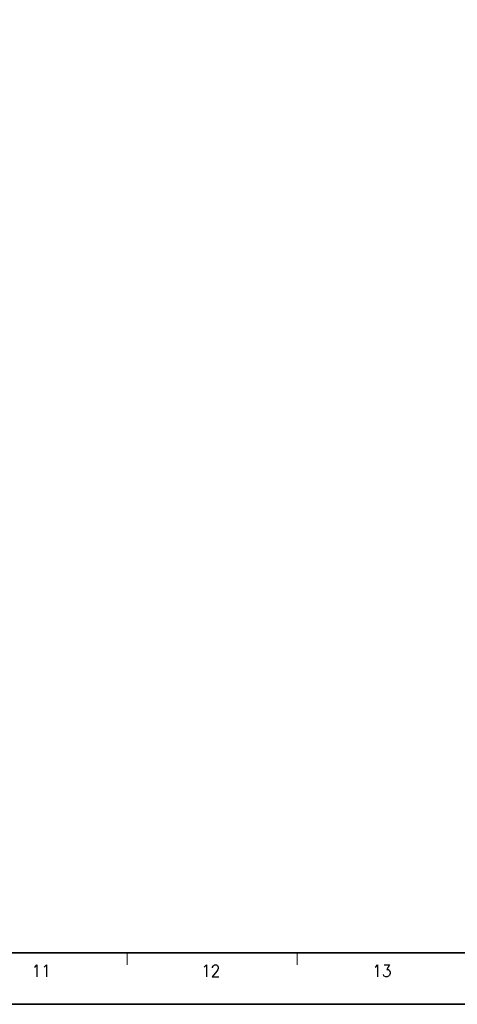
# Model space of a CAD drawing. Header units: millimetres. Extents: x 4065 to 8083, y -652 to 5416.
# Tile 182 of 256: x 4415 to 4479, y 4102 to 4248. Entities that reach past the tile are written whole.
import ezdxf
from ezdxf.enums import TextEntityAlignment as Align

# ---------------------------------------------------------------- set-up
doc = ezdxf.new("R2010")
doc.units = ezdxf.units.MM
doc.header["$LTSCALE"] = 0.8
doc.layers.get('0').update_dxf_attribs({"linetype": 'CONTINUOUS', "lineweight": 0})
doc.styles.get("Standard").update_dxf_attribs({"font": 'romans.shx', "width": 0.8, "oblique": 5, "bigfont": 'whgtxt.shx'})

msp = doc.modelspace()

# ---------------------------------------------------------------- linework, layer by layer
at = {"color": 7, "linetype": 'Continuous', "lineweight": 35}
msp.add_line((4153.8, 4109.955), (4556.249, 4109.955), dxfattribs=at)
at = {"color": 7, "linetype": 'Continuous'}
for p, q in [((4430.484, 4108.196), (4430.484, 4109.955)), ((4455.637, 4108.196), (4455.637, 4109.955))]:
    msp.add_line(p, q, dxfattribs=at)
at = {"color": 7, "linetype": 'Continuous', "lineweight": 35}
msp.add_lwpolyline([(4144.145, 4399.348), (4144.145, 4102.348), (4564.145, 4102.348), (4564.145, 4399.348)], close=True, dxfattribs=at)

# ---------------------------------------------------------------- texts
at = {"color": 7, "linetype": 'Continuous', "width": 0.933333}
for s, p in [('11', (4417.766, 4107.283)), ('12', (4442.829, 4107.283)), ('13', (4468.149, 4107.283))]:
    msp.add_text(s, height=1.759, dxfattribs=at).set_placement(p, align=Align.MIDDLE_CENTER)

doc.saveas('drawing.dxf')
